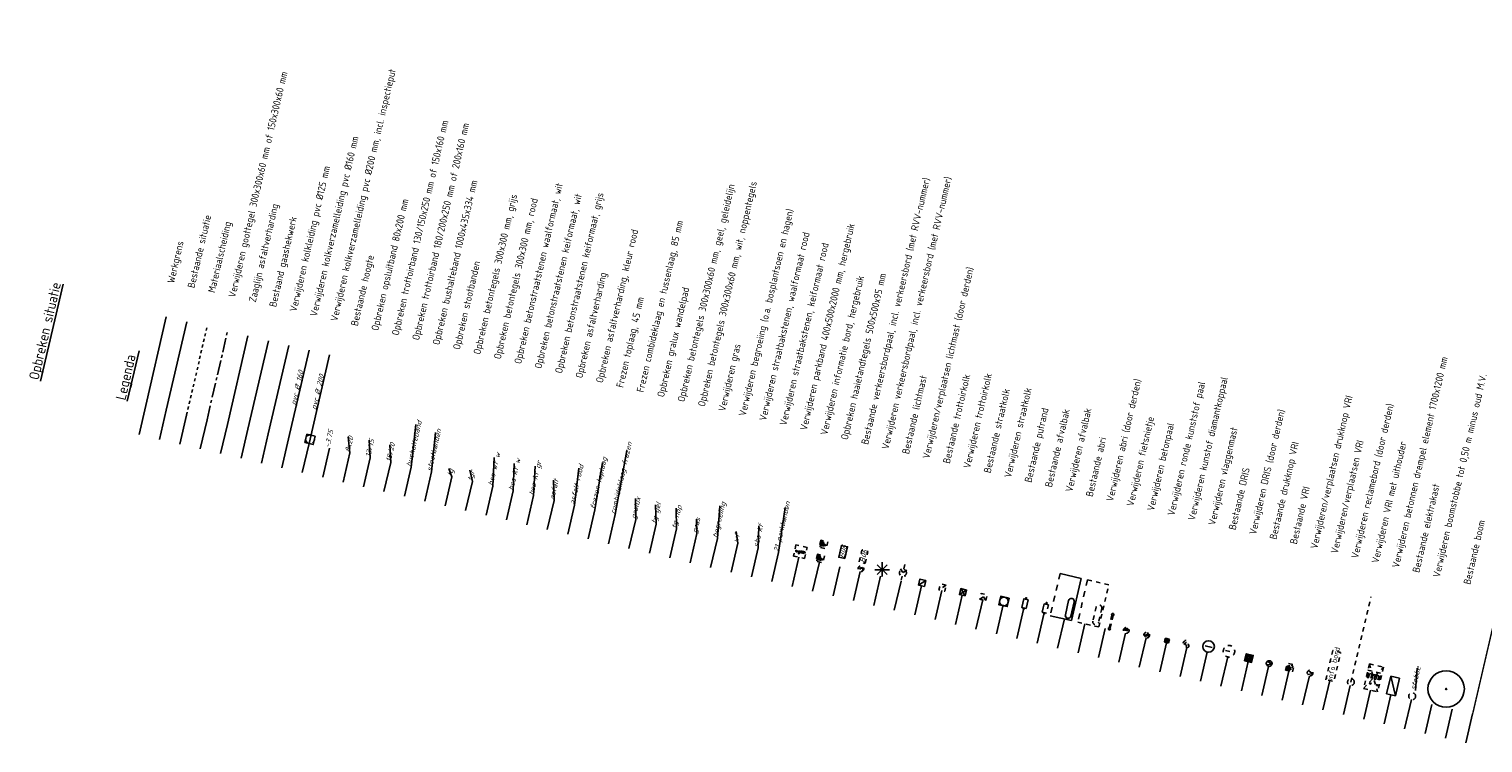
# Model space of a CAD drawing. Header units: metres. Extents: x 116958 to 118326, y 475500 to 477904.
# Tile 34 of 256: x 117765 to 117865, y 475732 to 475781. Entities that reach past the tile are written whole.
import ezdxf

# ---------------------------------------------------------------- set-up
doc = ezdxf.new("R2010")
doc.units = ezdxf.units.M
doc.header["$LTSCALE"] = 0.2
for name, pattern in [('CENTER', [8, 5, -1, 1, -1]), ('HIDDEN', [4, 2, -2]), ('MATGRENS', [2, 1, -1]), ('OPNEMEN', [3, 1.5, -1.5])]:
    doc.linetypes.add(name, pattern=pattern)
doc.layers.add('X-XX-AL-LEGENDA', color=2, linetype='Continuous')
doc.styles.get("Standard").update_dxf_attribs({"font": 'isocp.shx'})
doc.linetypes.add('HEKWERK', pattern='A,5,-1,[103,standaard.shx,S=0.5,R=0,X=0,Y=0],-1', length=7)
doc.linetypes.add('RI-HWA', pattern='A,8,-1,1,-2,[103,standaard.shx,S=1,R=0,X=0,Y=0],-2,1,-1', length=16)
doc.linetypes.add('RI-kolkleiding', pattern='A,3.33,-0.33,0.33,-0.66,[103,standaard.shx,S=0.33,R=0,X=0,Y=0],-0.66,0.33,-0.33', length=5.97)
doc.linetypes.add('WERKGRENS', pattern='A,5,-2,[100,standaard.shx,S=1,R=0,X=0,Y=0],-2', length=9)
doc.linetypes.add('ZAGEN', pattern='A,0.5,[107,standaard.shx,S=1,R=0,X=0,Y=0],0.5', length=1)

msp = doc.modelspace()

# ---------------------------------------------------------------- hatches: boundary and pattern name
at = {"layer": 'X-XX-AL-LEGENDA', "linetype": 'OPNEMEN'}
h = msp.add_hatch(color=1, dxfattribs=at)
h.dxf.hatch_style = 1
edge = h.paths.add_edge_path()
edge.add_arc((117817.739, 475745.309), 0.0747, 0, 360)
h = msp.add_hatch(color=1, dxfattribs=at)
h.dxf.hatch_style = 1
h.paths.add_polyline_path([(117817.901, 475745.336), (117817.849, 475745.114), (117817.907, 475745.101), (117817.929, 475745.199), (117818.283, 475745.117), (117818.312, 475745.241)])
for points in [[(117840.729, 475739.763, 0.4142136), (117840.579, 475740.003, 0.4142136), (117840.339, 475739.853)], [(117841.768, 475739.571, 0.4142136), (117841.855, 475739.302), (117841.946, 475739.48)], [(117842.038, 475739.658), (117841.946, 475739.48), (117842.124, 475739.388, 0.4142136)]]:
    msp.add_hatch(color=1, dxfattribs=at).paths.add_polyline_path(points)
at = {"layer": 'X-XX-AL-LEGENDA'}
h = msp.add_hatch(color=252, dxfattribs=at)
h.dxf.hatch_style = 1
h.paths.add_polyline_path([(117862.704, 475735.755, 1), (117862.622, 475735.755, 1)])

# ---------------------------------------------------------------- linework, layer by layer
at = {"layer": 'Defpoints', "flags": 128}
for points in [[(117772.698, 475755.361), (117772.231, 475753.35)], [(117774.11, 475755.033), (117773.643, 475753.022)], [(117775.522, 475754.705), (117775.055, 475752.693)], [(117776.935, 475754.377), (117776.467, 475752.365)], [(117778.347, 475754.049), (117777.88, 475752.037)], [(117779.759, 475753.721), (117779.292, 475751.709)], [(117781.172, 475753.393), (117780.704, 475751.381)], [(117782.584, 475753.065), (117782.117, 475751.053)], [(117783.996, 475752.737), (117783.529, 475750.725)], [(117785.409, 475752.409), (117784.941, 475750.397)], [(117786.821, 475752.08), (117786.353, 475750.069)], [(117788.233, 475751.752), (117787.766, 475749.741)], [(117789.645, 475751.424), (117789.178, 475749.413)], [(117791.058, 475751.096), (117790.59, 475749.085)], [(117792.47, 475750.768), (117792.003, 475748.756)], [(117793.882, 475750.44), (117793.415, 475748.428)], [(117795.295, 475750.112), (117794.827, 475748.1)], [(117796.707, 475749.784), (117796.239, 475747.772)], [(117798.119, 475749.456), (117797.652, 475747.444)], [(117799.531, 475749.128), (117799.064, 475747.116)], [(117800.944, 475748.8), (117800.476, 475746.788)], [(117802.356, 475748.472), (117801.889, 475746.46)], [(117803.768, 475748.143), (117803.301, 475746.132)], [(117805.181, 475747.815), (117804.713, 475745.804)], [(117806.593, 475747.487), (117806.125, 475745.476)], [(117808.005, 475747.159), (117807.538, 475745.148)], [(117809.417, 475746.831), (117808.95, 475744.819)], [(117810.83, 475746.503), (117810.362, 475744.491)], [(117812.242, 475746.175), (117811.775, 475744.163)], [(117813.654, 475745.847), (117813.187, 475743.835)], [(117815.067, 475745.519), (117814.599, 475743.507)], [(117816.479, 475745.191), (117816.012, 475743.179)], [(117817.891, 475744.863), (117817.424, 475742.851)], [(117819.303, 475744.535), (117818.836, 475742.523)], [(117820.716, 475744.207), (117820.248, 475742.195)], [(117822.128, 475743.878), (117821.661, 475741.867)], [(117823.54, 475743.55), (117823.073, 475741.539)], [(117824.953, 475743.222), (117824.485, 475741.211)], [(117826.365, 475742.894), (117825.898, 475740.883)], [(117827.777, 475742.566), (117827.31, 475740.554)], [(117829.189, 475742.238), (117828.722, 475740.226)], [(117830.602, 475741.91), (117830.134, 475739.898)], [(117832.014, 475741.582), (117831.547, 475739.57)], [(117833.426, 475741.254), (117832.959, 475739.242)], [(117834.839, 475740.926), (117834.371, 475738.914)], [(117836.251, 475740.598), (117835.784, 475738.586)], [(117837.663, 475740.27), (117837.196, 475738.258)], [(117839.075, 475739.941), (117838.608, 475737.93)], [(117840.488, 475739.613), (117840.02, 475737.602)], [(117841.9, 475739.285), (117841.433, 475737.274)], [(117843.312, 475738.957), (117842.845, 475736.946)], [(117844.725, 475738.629), (117844.257, 475736.617)], [(117846.137, 475738.301), (117845.67, 475736.289)], [(117847.549, 475737.973), (117847.082, 475735.961)], [(117848.961, 475737.645), (117848.494, 475735.633)], [(117850.374, 475737.317), (117849.906, 475735.305)], [(117851.786, 475736.989), (117851.319, 475734.977)], [(117853.198, 475736.661), (117852.731, 475734.649)], [(117854.611, 475736.333), (117854.143, 475734.321)], [(117856.023, 475736.004), (117855.556, 475733.993)], [(117857.435, 475735.676), (117856.968, 475733.665)], [(117858.847, 475735.348), (117858.38, 475733.337)], [(117860.26, 475735.02), (117859.792, 475733.009)], [(117861.672, 475734.692), (117861.205, 475732.68)], [(117863.084, 475734.364), (117862.617, 475732.352)], [(117864.497, 475734.036), (117864.029, 475732.024)]]:
    msp.add_lwpolyline(points, dxfattribs=at)
at = {"layer": 'X-XX-AL-LEGENDA', "color": 1, "linetype": 'MATGRENS'}
msp.add_line((117775.522, 475754.705), (117776.945, 475760.83), dxfattribs=at)
at = {"layer": 'X-XX-AL-LEGENDA', "color": 1}
for p, q in [((117791.057, 475751.094), (117791.391, 475754.047)), ((117792.47, 475750.768), (117792.753, 475753.502)), ((117786.82, 475752.079), (117786.712, 475753.204)), ((117788.233, 475751.75), (117788.164, 475752.966)), ((117789.645, 475751.422), (117789.576, 475752.638)), ((117796.707, 475749.784), (117796.797, 475751.756)), ((117805.18, 475747.813), (117805.986, 475752.261)), ((117793.882, 475750.438), (117793.662, 475751.002)), ((117795.295, 475750.112), (117795.123, 475750.886)), ((117798.119, 475749.454), (117798.193, 475751.356)), ((117799.531, 475749.126), (117799.637, 475751.168)), ((117802.356, 475748.47), (117802.656, 475751.036)), ((117803.768, 475748.142), (117804.308, 475751.429)), ((117800.944, 475748.798), (117800.904, 475750.208)), ((117806.593, 475747.485), (117806.576, 475748.926)), ((117808.005, 475747.157), (117807.965, 475748.496)), ((117809.417, 475746.829), (117809.4, 475748.264)), ((117810.83, 475746.501), (117810.811, 475747.512)), ((117812.242, 475746.173), (117812.413, 475748.42)), ((117816.479, 475745.189), (117816.926, 475748.316)), ((117813.654, 475745.847), (117813.533, 475746.648)), ((117815.067, 475745.519), (117815.112, 475747.03)), ((117860.532, 475735.653), (117860.668, 475737.191))]:
    msp.add_line(p, q, dxfattribs=at)
at = {"layer": 'X-XX-AL-LEGENDA', "color": 1, "linetype": 'OPNEMEN'}
for p, q in [((117819.83, 475745.694), (117819.286, 475745.563)), ((117819.399, 475746.05), (117819.83, 475745.694)), ((117819.604, 475744.72), (117819.06, 475744.589)), ((117819.173, 475745.076), (117819.604, 475744.72)), ((117825.351, 475743.971), (117824.814, 475743.625)), ((117824.91, 475744.067), (117825.256, 475743.53)), ((117825.032, 475743.564), (117824.956, 475743.212)), ((117825.206, 475744.366), (117825.133, 475744.032)), ((117828.077, 475742.928), (117827.573, 475742.613)), ((117839.316, 475742.965), (117837.855, 475743.305)), ((117838.637, 475740.043), (117839.316, 475742.965)), ((117830.398, 475741.959), (117830.902, 475742.273)), ((117830.807, 475741.864), (117830.493, 475742.368)), ((117838.444, 475741.423), (117838.218, 475740.449)), ((117856.076, 475736.232), (117857.458, 475742.127)), ((117838.834, 475741.332), (117838.608, 475740.358)), ((117839.342, 475739.975), (117839.545, 475740.862)), ((117839.415, 475739.958), (117839.618, 475740.845)), ((117839.509, 475740.87), (117839.535, 475740.941)), ((117839.509, 475740.87), (117839.545, 475740.862)), ((117839.618, 475740.845), (117839.655, 475740.837)), ((117839.655, 475740.837), (117839.662, 475740.912)), ((117837.176, 475740.383), (117838.637, 475740.043)), ((117839.306, 475739.983), (117839.299, 475739.908)), ((117839.306, 475739.983), (117839.342, 475739.975)), ((117839.415, 475739.958), (117839.452, 475739.949)), ((117839.452, 475739.949), (117839.425, 475739.879)), ((117840.339, 475739.853), (117840.729, 475739.763)), ((117842.124, 475739.388), (117841.768, 475739.571)), ((117842.038, 475739.658), (117841.855, 475739.302)), ((117843.183, 475738.997), (117843.507, 475739.199)), ((117843.446, 475738.936), (117843.244, 475739.26)), ((117847.396, 475738.419), (117847.883, 475738.306)), ((117857.349, 475737.494), (117856.948, 475735.791)), ((117857.349, 475737.494), (117858.322, 475737.266)), ((117857.2, 475736.862), (117857.273, 475736.844)), ((117857.273, 475736.844), (117857.204, 475736.552)), ((117857.204, 475736.552), (117857.302, 475736.53)), ((117857.246, 475737.056), (117858.219, 475736.828)), ((117857.37, 475736.822), (117857.302, 475736.53)), ((117857.516, 475736.787), (117857.356, 475736.106)), ((117857.37, 475736.822), (117857.516, 475736.787)), ((117857.614, 475736.764), (117857.454, 475736.083)), ((117857.614, 475736.764), (117857.76, 475736.73)), ((117857.76, 475736.73), (117857.691, 475736.438)), ((117857.691, 475736.438), (117857.789, 475736.415)), ((117857.857, 475736.707), (117857.789, 475736.415)), ((117858.003, 475736.673), (117857.843, 475735.991)), ((117857.857, 475736.707), (117858.003, 475736.673)), ((117858.322, 475737.266), (117857.922, 475735.562)), ((117858.101, 475736.65), (117857.94, 475735.969)), ((117858.101, 475736.65), (117858.174, 475736.633)), ((117856.948, 475735.791), (117857.922, 475735.562)), ((117857.356, 475736.106), (117857.454, 475736.083)), ((117857.843, 475735.991), (117857.94, 475735.969))]:
    msp.add_line(p, q, dxfattribs=at)
at = {"layer": 'X-XX-AL-LEGENDA', "color": 252}
for p, q in [((117823.646, 475744.533), (117823.647, 475743.533)), ((117823.147, 475744.007), (117824.147, 475744.007)), ((117824.001, 475743.671), (117823.293, 475744.343)), ((117824.001, 475744.343), (117823.293, 475743.671)), ((117837.417, 475743.407), (117835.956, 475743.746)), ((117826.665, 475743.258), (117826.161, 475742.943)), ((117828.986, 475742.287), (117829.49, 475742.601)), ((117829.395, 475742.192), (117829.081, 475742.696)), ((117836.738, 475740.484), (117837.417, 475743.407)), ((117836.545, 475741.864), (117836.319, 475740.89)), ((117836.935, 475741.773), (117836.708, 475740.799)), ((117835.277, 475740.824), (117836.738, 475740.484)), ((117845.984, 475738.747), (117846.471, 475738.634)), ((117858.545, 475735.418), (117858.828, 475736.636)), ((117859.432, 475736.496), (117858.828, 475736.636)), ((117859.149, 475735.278), (117858.828, 475736.636)), ((117859.149, 475735.278), (117859.432, 475736.496)), ((117859.149, 475735.278), (117858.545, 475735.418))]:
    msp.add_line(p, q, dxfattribs=at)
at = {"layer": 'X-XX-AL-LEGENDA', "color": 252, "linetype": 'HIDDEN'}
msp.add_line((117835.956, 475743.746), (117835.277, 475740.824), dxfattribs=at)
at = {"layer": 'X-XX-AL-LEGENDA', "color": 1, "linetype": 'HIDDEN'}
msp.add_line((117837.855, 475743.305), (117837.176, 475740.383), dxfattribs=at)
at = {"layer": 'X-XX-AL-LEGENDA', "color": 4, "linetype": 'WERKGRENS'}
msp.add_lwpolyline([(117772.698, 475755.361), (117774.121, 475761.486)], dxfattribs=at)
at = {"layer": 'X-XX-AL-LEGENDA', "color": 252, "flags": 128}
for points in [[(117774.11, 475755.033), (117775.533, 475761.158)], [(117833.375, 475741.69), (117833.443, 475741.982), (117833.735, 475741.914), (117833.599, 475741.33), (117833.307, 475741.398), (117833.375, 475741.69)], [(117848.718, 475737.701), (117848.831, 475738.188), (117849.318, 475738.075), (117849.205, 475737.588), (117848.718, 475737.701)], [(117848.802, 475737.754), (117848.883, 475738.105), (117849.234, 475738.023), (117849.153, 475737.672), (117848.802, 475737.754)], [(117848.885, 475737.806), (117848.935, 475738.021), (117849.151, 475737.971), (117849.101, 475737.756), (117848.885, 475737.806)], [(117848.969, 475737.858), (117848.988, 475737.937), (117849.067, 475737.919), (117849.048, 475737.84), (117848.969, 475737.858)]]:
    msp.add_lwpolyline(points, dxfattribs=at)
at = {"layer": 'X-XX-AL-LEGENDA', "color": 1, "linetype": 'CENTER', "flags": 128}
msp.add_lwpolyline([(117776.935, 475754.377), (117778.358, 475760.502)], dxfattribs=at)
at = {"layer": 'X-XX-AL-LEGENDA', "color": 7, "linetype": 'ZAGEN'}
msp.add_lwpolyline([(117778.347, 475754.049), (117779.77, 475760.174)], dxfattribs=at)
at = {"layer": 'X-XX-AL-LEGENDA', "color": 252, "linetype": 'HEKWERK', "flags": 128}
msp.add_lwpolyline([(117779.759, 475753.721), (117781.182, 475759.846)], dxfattribs=at)
at = {"layer": 'X-XX-AL-LEGENDA', "color": 1, "linetype": 'RI-kolkleiding', "flags": 128}
msp.add_lwpolyline([(117781.172, 475753.393), (117782.595, 475759.518)], dxfattribs=at)
at = {"layer": 'X-XX-AL-LEGENDA', "color": 1, "linetype": 'RI-HWA', "flags": 128}
for points in [[(117782.584, 475753.065), (117784.007, 475759.19)], [(117783.996, 475752.737), (117785.419, 475758.862)]]:
    msp.add_lwpolyline(points, dxfattribs=at)
at = {"layer": 'X-XX-AL-LEGENDA', "color": 1, "linetype": 'OPNEMEN', "flags": 128}
for points in [[(117783.842, 475753.388), (117784.427, 475753.253), (117784.291, 475752.668), (117783.707, 475752.804)], [(117784.291, 475752.668), (117784.427, 475753.253), (117783.842, 475753.388), (117783.707, 475752.804)], [(117819.399, 475746.05), (117819.286, 475745.563), (117819.773, 475745.45), (117819.886, 475745.937)], [(117819.173, 475745.076), (117819.06, 475744.589), (117819.547, 475744.476), (117819.66, 475744.963)], [(117822.47, 475744.445), (117822.66, 475745.264), (117822.243, 475745.361), (117822.053, 475744.542)], [(117828.077, 475742.928), (117827.668, 475743.023), (117827.573, 475742.613), (117827.982, 475742.518)], [(117830.807, 475741.864), (117830.902, 475742.273), (117830.493, 475742.368), (117830.398, 475741.959)], [(117854.336, 475736.398), (117854.812, 475738.414), (117855.361, 475738.282), (117854.885, 475736.267)]]:
    msp.add_lwpolyline(points, close=True, dxfattribs=at)
at = {"layer": 'X-XX-AL-LEGENDA', "color": 1, "linetype": 'OPNEMEN'}
for points in [[(117818.281, 475744.772), (117818.462, 475745.551), (117817.683, 475745.732), (117817.501, 475744.953)], [(117817.901, 475745.336), (117817.849, 475745.114), (117817.907, 475745.101), (117817.929, 475745.199), (117818.283, 475745.117), (117818.312, 475745.241)], [(117843.515, 475739.187), (117843.5, 475739.211), (117843.256, 475739.268), (117843.232, 475739.253), (117843.176, 475739.009), (117843.191, 475738.985), (117843.434, 475738.929), (117843.458, 475738.944)]]:
    msp.add_lwpolyline(points, close=True, dxfattribs=at)
at = {"layer": 'X-XX-AL-LEGENDA', "color": 252, "flags": 128}
for points in [[(117821.057, 475744.772), (117821.247, 475745.59), (117820.83, 475745.687), (117820.64, 475744.869)], [(117826.665, 475743.258), (117826.256, 475743.353), (117826.161, 475742.943), (117826.57, 475742.848)], [(117829.395, 475742.192), (117829.49, 475742.601), (117829.081, 475742.696), (117828.986, 475742.287)], [(117831.845, 475742.17), (117832.43, 475742.034), (117832.294, 475741.45), (117831.71, 475741.586)], [(117832.294, 475741.45), (117832.43, 475742.034), (117831.845, 475742.17), (117831.71, 475741.586)]]:
    msp.add_lwpolyline(points, close=True, dxfattribs=at)
at = {"layer": 'X-XX-AL-LEGENDA', "color": 1, "linetype": 'OPNEMEN', "flags": 128}
for points in [[(117822.336, 475744.164), (117822.279, 475743.918), (117821.994, 475744.115), (117822.297, 475744.162), (117822.255, 475743.981), (117822.076, 475744.096), (117822.245, 475744.114), (117822.229, 475744.047), (117822.193, 475744.069), (117822.145, 475744.081)], [(117844.6, 475738.838), (117844.753, 475738.743)], [(117851.543, 475737.045), (117851.656, 475737.532), (117852.143, 475737.419), (117852.03, 475736.932), (117851.543, 475737.045)], [(117851.626, 475737.097), (117851.708, 475737.449), (117852.059, 475737.367), (117851.977, 475737.016), (117851.626, 475737.097)], [(117851.71, 475737.15), (117851.76, 475737.365), (117851.975, 475737.315), (117851.925, 475737.1), (117851.71, 475737.15)], [(117851.794, 475737.202), (117851.812, 475737.281), (117851.891, 475737.263), (117851.873, 475737.183), (117851.794, 475737.202)]]:
    msp.add_lwpolyline(points, dxfattribs=at)
at = {"layer": 'X-XX-AL-LEGENDA', "color": 1, "linetype": 'OPNEMEN'}
for points in [[(117834.787, 475741.362), (117834.855, 475741.654), (117835.147, 475741.586), (117835.011, 475741.002), (117834.719, 475741.069), (117834.787, 475741.362)], [(117857.349, 475737.494), (117857.922, 475735.562)], [(117853.068, 475736.759), (117853.439, 475736.812), (117853.125, 475737.017)], [(117856.948, 475735.791), (117858.322, 475737.266)]]:
    msp.add_lwpolyline(points, dxfattribs=at)
at = {"layer": 'X-XX-AL-LEGENDA', "color": 253, "const_width": 0.1, "flags": 128}
msp.add_lwpolyline([(117864.498, 475734.034), (117865.921, 475740.159)], dxfattribs=at)
at = {"layer": 'X-XX-AL-LEGENDA', "color": 1, "linetype": 'OPNEMEN', "flags": 128}
msp.add_lwpolyline([(117844.473, 475738.917, -0.3333333), (117844.552, 475739.045, 0.3333333), (117844.631, 475739.172), (117844.759, 475739.093, -0.3333333), (117844.679, 475738.965, 0.3333333), (117844.6, 475738.838), (117844.473, 475738.917)], format="xyb", dxfattribs=at)
at = {"layer": 'X-XX-AL-LEGENDA', "color": 252}
msp.add_lwpolyline([(117850.241, 475737.418), (117850.614, 475737.465), (117850.303, 475737.675)], dxfattribs=at)
at = {"layer": 'X-XX-AL-LEGENDA', "color": 1, "linetype": 'OPNEMEN'}
for centre, radius in [((117784.067, 475753.028), 0.3), ((117817.739, 475745.309), 0.0747), ((117822.174, 475744.073), 0.2), ((117825.083, 475743.798), 0.24), ((117835.018, 475741.694), 0.0375), ((117834.848, 475740.963), 0.0375), ((117840.534, 475739.808), 0.2), ((117841.946, 475739.48), 0.2), ((117844.753, 475738.743), 0.117), ((117847.64, 475738.363), 0.4), ((117853.244, 475736.855), 0.2), ((117856.076, 475736.232), 0.234), ((117860.314, 475735.254), 0.24)]:
    msp.add_circle(centre, radius, dxfattribs=at)
at = {"layer": 'X-XX-AL-LEGENDA', "color": 252}
for centre, radius in [((117832.07, 475741.81), 0.3), ((117833.605, 475742.022), 0.0375), ((117833.436, 475741.291), 0.0375), ((117846.227, 475738.691), 0.4), ((117850.419, 475737.512), 0.2), ((117862.663, 475735.755), 1.26), ((117862.663, 475735.755), 0.0411)]:
    msp.add_circle(centre, radius, dxfattribs=at)
for centre, start, end in [((117836.74, 475741.819), 346.92089, 166.92089), ((117836.514, 475740.845), 166.92089, 346.92089)]:
    msp.add_arc(centre, 0.2, start, end, dxfattribs=at)
at = {"layer": 'X-XX-AL-LEGENDA', "color": 1, "linetype": 'OPNEMEN'}
for centre, radius, start, end in [((117838.639, 475741.377), 0.2, 346.92089, 166.92089), ((117838.413, 475740.403), 0.2, 166.92089, 346.92089), ((117839.597, 475740.918), 0.0656, 354.70254, 159.51325), ((117839.364, 475739.902), 0.0656, 174.70254, 339.51325)]:
    msp.add_arc(centre, radius, start, end, dxfattribs=at)
for points in [[(117819.399, 475746.05), (117819.286, 475745.563), (117819.83, 475745.694)], [(117819.173, 475745.076), (117819.06, 475744.589), (117819.604, 475744.72)]]:
    msp.add_solid(points, dxfattribs=at)

# ---------------------------------------------------------------- texts
at = {"layer": 'X-XX-AL-LEGENDA'}
for s, p in [('Verwijderen goottegel 300x300x60 mm of 150x300x60 mm', (117778.89, 475762.796)), ('Verwijderen kolkverzamelleiding pvc %%C200 mm, incl. inspectieput', (117785.952, 475761.155)), ('Opbreken trottoirband 130/150x250 mm of 150x160 mm', (117790.189, 475760.171)), ('Opbreken trottoirband 180/200x250 mm of 200x160 mm', (117791.601, 475759.843)), ('Verwijderen kolkverzamelleiding pvc %%C160 mm', (117784.54, 475761.483)), ('Verwijderen verkeersbordpaal, incl. verkeersbord (met RVV-nummer)', (117824.084, 475752.297)), ('Verwijderen kolkleiding pvc %%C125 mm', (117783.127, 475761.811)), ('Opbreken bushalteband 1000x435x334 mm', (117793.013, 475759.515)), ('Opbreken betonstraatstenen waalformaat, wit', (117798.663, 475758.202)), ('Opbreken betontegels 300x300x60 mm, geel, geleidelijn', (117809.961, 475755.578)), ('Opbreken betontegels 300x300x60 mm, wit, noppentegels', (117811.373, 475755.25)), ('Bestaande verkeersbordpaal, incl. verkeersbord (met RVV-nummer)', (117822.672, 475752.625)), ('Opbreken betonstraatstenen keiformaat, wit', (117800.075, 475757.874)), ('Opbreken betonstraatstenen keiformaat, grijs', (117801.487, 475757.546)), ('Opbreken opsluitband 80x200 mm', (117788.777, 475760.499)), ('Opbreken betontegels 300x300 mm, grijs', (117795.838, 475758.858)), ('Opbreken betontegels 300x300 mm, rood', (117797.25, 475758.53)), ('Verwijderen begroeiing (o.a. bosplantsoen en hagen)', (117814.198, 475754.593)), ('Zaaglijn asfaltverharding', (117780.303, 475762.467)), ('Frezen combideklaag en tussenlaag, 85 mm', (117807.136, 475756.234)), ('Verwijderen parkband 400x500x2000 mm, hergebruik', (117818.435, 475753.609)), ('Bestaande situatie', (117776.066, 475763.452)), ('Materiaalscheiding', (117777.478, 475763.124)), ('Bestaand gaashekwerk', (117781.715, 475762.139)), ('Opbreken asfaltverharding, kleur rood', (117804.312, 475756.89)), ('Verwijderen straatbakstenen, waalformaat rood', (117815.61, 475754.265)), ('Verwijderen straatbakstenen, keiformaat rood', (117817.023, 475753.937)), ('Werkgrens', (117774.654, 475763.78)), ('Verwijderen/verplaatsen lichtmast (door derden)', (117826.909, 475751.641)), ('Bestaande hoogte', (117787.364, 475760.827)), ('Opbreken stootbanden', (117794.426, 475759.187)), ('Opbreken asfaltverharding', (117802.9, 475757.218)), ('Verwijderen informatie bord, hergebruik', (117819.847, 475753.281)), ('Opbreken haaietandtegels 500x500x95 mm', (117821.26, 475752.953)), ('Opbreken gralux wandelpad', (117808.549, 475755.906)), ('Frezen toplaag, 45 mm', (117805.724, 475756.562)), ('Verwijderen betonnen drempel element 1700x1200 mm', (117859.392, 475744.095)), ('Verwijderen gras', (117812.786, 475754.921)), ('Verwijderen kunstof diamantkoppaal', (117845.269, 475747.375)), ('Verwijderen boomstobbe tot 0,50 m minus oud M.V.', (117862.216, 475743.439)), ('Bestaande lichtmast ', (117825.496, 475751.969)), ('Bestaande trottoirkolk', (117828.321, 475751.313)), ('Verwijderen trottoirkolk', (117829.733, 475750.984)), ('Verwijderen abri (door derden)', (117839.62, 475748.688)), ('Verwijderen ronde kunststof paal', (117843.856, 475747.704)), ('Bestaande straatkolk', (117831.146, 475750.656)), ('Verwijderen straatkolk', (117832.558, 475750.328)), ('Verwijderen/verplaatsen drukknop VRI', (117853.743, 475745.407)), ('Verwijderen reclamebord (door derden)', (117856.567, 475744.751)), ('Bestaande putrand', (117833.97, 475750)), ('Bestaande afvalbak', (117835.383, 475749.672)), ('Verwijderen afvalbak', (117836.795, 475749.344)), ('Verwijderen DRIS (door derden)', (117849.506, 475746.391)), ('Verwijderen fietsnietje', (117841.032, 475748.36)), ('Verwijderen betonpaal', (117842.444, 475748.032)), ('Verwijderen vlaggenmast', (117846.681, 475747.047)), ('Bestaande abri', (117838.207, 475749.016)), ('Bestaande drukknop VRI', (117850.918, 475746.063)), ('Verwijderen/verplaatsen VRI', (117855.155, 475745.079)), ('Verwijderen VRI met uithouder', (117857.98, 475744.423)), ('Bestaande DRIS', (117848.093, 475746.717)), ('Bestaande elektrakast', (117860.804, 475743.767)), ('Bestaande VRI', (117852.33, 475745.735)), ('Bestaande boom', (117864.334, 475742.947))]:
    msp.add_text(s, height=0.5, rotation=76.92186, dxfattribs=at).set_placement(p)
at = {"layer": 'X-XX-AL-LEGENDA', "color": 3}
for s, p in [('%%UOpbreken situatie', (117765.279, 475757.085)), ('%%ULegenda ', (117771.286, 475755.689))]:
    msp.add_text(s, height=0.7, rotation=76.92186, dxfattribs=at).set_placement(p)
at = {"layer": 'X-XX-AL-LEGENDA', "color": 1, "oblique": 20}
for s, p in [('pvc %%C 160', (117783.067, 475755.359)), ('pvc %%C 200', (117784.48, 475755.031)), ('-3.75', (117785.409, 475752.409)), ('bushalteband', (117791.057, 475751.094)), ('stootbanden', (117792.47, 475750.768)), ('8x20', (117786.82, 475752.079)), ('13/15', (117788.233, 475751.75)), ('18/20', (117789.645, 475751.422)), ('combideklaag frezen', (117805.18, 475747.813)), ('bss wf w', (117796.707, 475749.784)), ('tg', (117793.882, 475750.438)), ('tgr', (117795.295, 475750.112)), ('bss kf w', (117798.119, 475749.454)), ('bss kf gr', (117799.531, 475749.126)), ('asfalt rood', (117802.356, 475748.47)), ('frezen toplaag', (117803.768, 475748.142)), ('asfalt', (117800.944, 475748.798)), ('gralux', (117806.593, 475747.485)), ('begroeiing', (117812.242, 475746.173)), ('21 parkbanden', (117816.479, 475745.189)), ('tg gel', (117808.005, 475747.157)), ('tg nop', (117809.417, 475746.829)), ('gras', (117810.83, 475746.501)), ('wf', (117813.654, 475745.847)), ('sbs kf', (117815.067, 475745.519)), ('stobbe', (117860.532, 475735.653))]:
    msp.add_text(s, height=0.36, rotation=76.92173, dxfattribs=at).set_placement(p)
at = {"layer": 'X-XX-AL-LEGENDA', "color": 252, "oblique": 20}
msp.add_text('B06', height=0.36, rotation=76.92173, dxfattribs=at).set_placement((117821.011, 475744.775))
at = {"layer": 'X-XX-AL-LEGENDA', "color": 1, "linetype": 'OPNEMEN', "oblique": 20}
msp.add_text('B06', height=0.36, rotation=76.92173, dxfattribs=at).set_placement((117822.424, 475744.449))
at = {"layer": 'X-XX-AL-LEGENDA', "color": 1, "linetype": 'OPNEMEN'}
msp.add_text('info bord', height=0.36, rotation=76.74936, dxfattribs=at).set_placement((117854.782, 475736.344))

doc.saveas('drawing.dxf')
